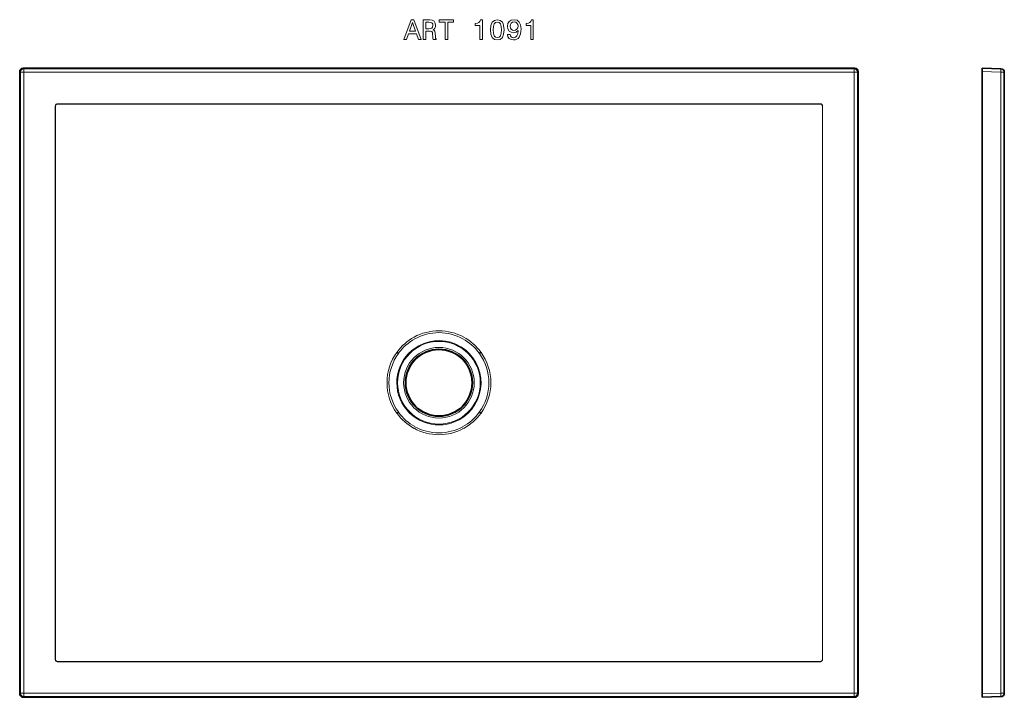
# Model space of a CAD drawing. Extents: x 22 to 375, y 35 to 277.
import ezdxf

# ---------------------------------------------------------------- set-up
doc = ezdxf.new("R2010")
doc.units = 0

msp = doc.modelspace()

# ---------------------------------------------------------------- linework, layer by layer
at = {"color": 7, "lineweight": 35}
for p, q in [((22.29, 258.38), (22.29, 147.13)), ((23.54, 259.63), (172.29, 259.63)), ((321.04, 259.63), (172.29, 259.63)), ((322.29, 258.38), (322.29, 147.13)), ((366.7, 258.38), (366.7, 147.13)), ((374.58, 258.15), (374.58, 36.11)), ((22.29, 35.88), (22.29, 147.13)), ((322.29, 35.88), (322.29, 147.13)), ((366.7, 35.88), (366.7, 147.13)), ((23.54, 34.63), (172.29, 34.63)), ((321.04, 34.63), (172.29, 34.63))]:
    msp.add_line(p, q, dxfattribs=at)
at = {"color": 7, "lineweight": 13, "ltscale": 0.008234}
for p, q in [((22.29, 258.38), (22.52, 258.15)), ((322.29, 258.38), (322.05, 258.15)), ((322.29, 35.88), (322.05, 36.11))]:
    msp.add_line(p, q, dxfattribs=at)
at = {"color": 7, "lineweight": 13}
for p, q in [((22.52, 258.15), (22.52, 147.13)), ((172.29, 259.39), (23.77, 259.39)), ((23.77, 258.15), (23.77, 36.11)), ((23.77, 258.15), (320.81, 258.15)), ((172.29, 259.39), (320.81, 259.39)), ((320.81, 36.11), (320.81, 258.15)), ((322.05, 258.15), (322.05, 147.13)), ((373.37, 258.15), (373.37, 147.13)), ((35.03, 246.08), (35.03, 147.13)), ((35.09, 246.08), (35.09, 147.13)), ((309.48, 246.08), (309.48, 147.13)), ((309.54, 246.08), (309.54, 147.13)), ((22.52, 36.11), (22.52, 147.13)), ((35.03, 48.17), (35.03, 147.13)), ((35.09, 48.17), (35.09, 147.13)), ((309.48, 48.17), (309.48, 147.13)), ((309.54, 48.17), (309.54, 147.13)), ((322.05, 36.11), (322.05, 147.13)), ((373.37, 36.11), (373.37, 147.13)), ((23.77, 36.11), (320.81, 36.11)), ((172.29, 34.86), (23.77, 34.86)), ((172.29, 34.86), (320.81, 34.86))]:
    msp.add_line(p, q, dxfattribs=at)
at = {"color": 7, "lineweight": 13, "ltscale": 0.031231}
for p, q in [((22.52, 258.15), (23.77, 258.15)), ((23.77, 258.15), (23.77, 259.39)), ((320.81, 259.39), (320.81, 258.15)), ((22.52, 36.11), (23.77, 36.11)), ((23.77, 34.86), (23.77, 36.11)), ((320.81, 34.86), (320.81, 36.11))]:
    msp.add_line(p, q, dxfattribs=at)
at = {"color": 7, "lineweight": 13, "ltscale": 0.008233}
for p, q in [((23.54, 259.63), (23.77, 259.39)), ((22.29, 35.88), (22.52, 36.11)), ((23.54, 34.63), (23.77, 34.86)), ((321.04, 34.63), (320.81, 34.86))]:
    msp.add_line(p, q, dxfattribs=at)
at = {"color": 7, "lineweight": 13, "ltscale": 0.008232}
msp.add_line((320.81, 259.39), (321.04, 259.63), dxfattribs=at)
at = {"color": 7, "lineweight": 13, "ltscale": 0.03123}
for p, q in [((322.05, 258.15), (320.81, 258.15)), ((320.81, 36.11), (322.05, 36.11))]:
    msp.add_line(p, q, dxfattribs=at)
at = {"color": 7, "lineweight": 35, "ltscale": 0.03123}
msp.add_line((366.7, 259.63), (366.7, 258.38), dxfattribs=at)
at = {"color": 7, "lineweight": 35, "ltscale": 0.166817}
for p, q in [((366.7, 259.63), (373.37, 259.39)), ((366.7, 34.63), (373.37, 34.86))]:
    msp.add_line(p, q, dxfattribs=at)
at = {"color": 7, "lineweight": 13, "ltscale": 0.166817}
for p, q in [((366.7, 258.38), (373.37, 258.15)), ((366.7, 35.88), (373.37, 36.11))]:
    msp.add_line(p, q, dxfattribs=at)
at = {"color": 7, "lineweight": 13, "ltscale": 0.03016}
for p, q in [((373.37, 258.15), (374.58, 258.15)), ((373.37, 36.11), (374.58, 36.11))]:
    msp.add_line(p, q, dxfattribs=at)
at = {"color": 7, "lineweight": 13, "ltscale": 0.002}
for p, q in [((35.87, 246.81), (35.87, 246.89)), ((308.71, 246.81), (308.71, 246.89)), ((35.87, 47.44), (35.87, 47.36)), ((308.71, 47.44), (308.71, 47.36))]:
    msp.add_line(p, q, dxfattribs=at)
at = {"color": 7, "lineweight": 13, "ltscale": 0.001454}
for p, q in [((35.09, 246.08), (35.03, 246.08)), ((35.09, 48.17), (35.03, 48.17))]:
    msp.add_line(p, q, dxfattribs=at)
at = {"color": 7, "lineweight": 13, "ltscale": 0.001453}
for p, q in [((309.48, 246.08), (309.54, 246.08)), ((309.48, 48.17), (309.54, 48.17))]:
    msp.add_line(p, q, dxfattribs=at)
at = {"color": 7, "lineweight": 13, "ltscale": 0.002876}
for p, q in [((157.23, 157.99), (157.29, 158.08)), ((187.35, 157.99), (187.28, 158.08)), ((157.23, 136.27), (157.29, 136.17)), ((187.35, 136.27), (187.28, 136.17))]:
    msp.add_line(p, q, dxfattribs=at)
at = {"color": 7, "lineweight": 13, "ltscale": 0.017332}
for p, q in [((157.79, 157.58), (157.23, 157.99)), ((157.86, 157.68), (157.29, 158.08)), ((186.72, 157.68), (187.28, 158.08)), ((186.79, 157.58), (187.35, 157.99)), ((157.79, 136.67), (157.23, 136.27)), ((157.86, 136.58), (157.29, 136.17)), ((186.72, 136.58), (187.28, 136.17)), ((186.79, 136.67), (187.35, 136.27))]:
    msp.add_line(p, q, dxfattribs=at)
at = {"color": 7, "lineweight": 13, "ltscale": 0.002886}
for p, q in [((157.79, 157.58), (157.86, 157.68)), ((157.79, 136.67), (157.86, 136.58))]:
    msp.add_line(p, q, dxfattribs=at)
at = {"color": 7, "lineweight": 13, "ltscale": 0.002887}
for p, q in [((186.79, 157.58), (186.72, 157.68)), ((186.79, 136.67), (186.72, 136.58))]:
    msp.add_line(p, q, dxfattribs=at)
at = {"color": 7, "lineweight": 35, "ltscale": 0.031231}
msp.add_line((366.7, 34.63), (366.7, 35.88), dxfattribs=at)
at = {"color": 7, "lineweight": 13}
for points in [[(159.76, 269.91), (160.68, 269.91), (161.42, 271.97), (164.22, 271.97), (164.95, 269.91), (165.9, 269.91), (163.34, 276.92), (162.31, 276.92)], [(161.74, 272.83), (162.82, 275.92), (163.9, 272.83)], [(166.65, 269.91), (167.58, 269.91), (167.58, 272.87), (168.54, 272.87), (169.25, 272.84), (169.69, 272.7), (169.93, 272.37), (170.04, 271.77), (170.09, 270.86), (170.15, 270.27), (170.27, 269.91), (171.33, 269.91), (171.33, 270.11), (171.09, 270.39), (171.01, 270.91), (170.94, 272.04), (170.77, 272.88), (170.54, 273.14), (170.18, 273.33), (170.58, 273.59), (170.86, 273.94), (171.04, 274.38), (171.1, 274.92), (170.96, 275.76), (170.56, 276.4), (169.89, 276.78), (168.99, 276.91), (166.65, 276.91)], [(168.72, 276.06), (169.34, 276), (169.77, 275.81), (170.05, 275.45), (170.14, 274.9), (170.04, 274.31), (169.76, 273.96), (169.3, 273.78), (168.66, 273.73), (167.58, 273.73), (167.58, 276.06)], [(174.5, 269.91), (175.43, 269.91), (175.43, 276.07), (177.55, 276.07), (177.55, 276.91), (172.38, 276.91), (172.38, 276.07), (174.5, 276.07)], [(186.93, 269.91), (187.85, 269.91), (187.85, 276.96), (187.16, 276.96), (186.98, 276.35), (186.62, 275.94), (186.06, 275.69), (185.3, 275.61), (185.3, 274.9), (186.93, 274.9)], [(190.75, 273.33), (190.9, 271.75), (191.38, 270.62), (192.13, 269.93), (193.18, 269.71), (194.22, 269.93), (194.98, 270.62), (195.44, 271.75), (195.6, 273.33), (195.44, 274.91), (195.25, 275.53), (194.98, 276.05), (194.22, 276.73), (193.18, 276.96), (192.13, 276.73), (191.38, 276.04), (190.9, 274.91)], [(191.72, 273.33), (191.8, 274.55), (192.05, 275.43), (192.51, 275.95), (193.18, 276.13), (193.85, 275.95), (194.3, 275.43), (194.56, 274.55), (194.64, 273.33), (194.56, 272.1), (194.3, 271.23), (193.85, 270.71), (193.18, 270.54), (192.51, 270.71), (192.05, 271.23), (191.8, 272.1)], [(196.83, 271.65), (196.99, 270.85), (197.42, 270.24), (198.11, 269.85), (199.01, 269.71), (199.61, 269.78), (200.14, 269.96), (200.6, 270.28), (200.98, 270.72), (201.28, 271.28), (201.5, 271.96), (201.64, 272.75), (201.69, 273.66), (201.51, 275.08), (201.02, 276.12), (200.23, 276.74), (199.15, 276.96), (198.17, 276.78), (197.42, 276.3), (196.94, 275.55), (196.77, 274.61), (196.94, 273.65), (197.41, 272.91), (198.12, 272.45), (199.01, 272.29), (199.96, 272.49), (200.68, 273.07), (200.52, 271.95), (200.19, 271.16), (199.7, 270.68), (199.02, 270.53), (198.5, 270.6), (198.12, 270.82), (197.86, 271.18), (197.76, 271.65)], [(197.75, 274.62), (197.85, 275.25), (198.14, 275.74), (198.58, 276.06), (199.15, 276.17), (199.75, 276.06), (200.2, 275.74), (200.49, 275.26), (200.6, 274.64), (200.49, 274), (200.2, 273.53), (199.74, 273.23), (199.12, 273.13), (198.57, 273.23), (198.14, 273.53), (197.85, 273.99)], [(205.15, 269.91), (206.06, 269.91), (206.06, 276.96), (205.38, 276.96), (205.2, 276.35), (204.83, 275.94), (204.28, 275.69), (203.51, 275.61), (203.51, 274.9), (205.15, 274.9)]]:
    msp.add_lwpolyline(points, close=True, dxfattribs=at)
for points in [[(35.87, 246.89), (35.75, 246.89), (35.64, 246.86), (35.53, 246.83), (35.39, 246.75), (35.26, 246.65), (35.2, 246.57), (35.14, 246.48), (35.09, 246.38), (35.06, 246.27), (35.03, 246.1), (35.03, 246.08)], [(35.87, 246.81), (35.74, 246.82), (35.62, 246.8), (35.51, 246.76), (35.42, 246.71), (35.33, 246.65), (35.23, 246.54), (35.17, 246.43), (35.12, 246.31), (35.09, 246.19), (35.09, 246.08)], [(172.29, 246.9), (158.54, 246.9), (35.87, 246.89)], [(172.29, 246.81), (159.24, 246.81), (123.08, 246.81), (35.87, 246.81)], [(172.29, 246.9), (186.03, 246.9), (308.71, 246.89)], [(172.29, 246.81), (185.33, 246.81), (221.5, 246.81), (308.71, 246.81)], [(308.71, 246.89), (308.82, 246.89), (308.93, 246.86), (309.04, 246.83), (309.18, 246.75), (309.31, 246.65), (309.38, 246.57), (309.43, 246.48), (309.48, 246.38), (309.52, 246.27), (309.54, 246.1), (309.54, 246.08)], [(308.71, 246.81), (308.83, 246.82), (308.95, 246.8), (309.06, 246.76), (309.16, 246.71), (309.24, 246.65), (309.34, 246.54), (309.41, 246.43), (309.45, 246.31), (309.48, 246.19), (309.48, 246.08)], [(35.87, 47.36), (35.75, 47.37), (35.64, 47.39), (35.53, 47.43), (35.39, 47.5), (35.26, 47.61), (35.2, 47.69), (35.14, 47.77), (35.09, 47.87), (35.06, 47.98), (35.03, 48.15), (35.03, 48.17)], [(35.87, 47.44), (35.74, 47.44), (35.62, 47.46), (35.51, 47.5), (35.42, 47.54), (35.33, 47.61), (35.23, 47.72), (35.17, 47.82), (35.12, 47.94), (35.09, 48.06), (35.09, 48.17)], [(172.29, 47.45), (159.24, 47.45), (123.08, 47.45), (35.87, 47.44)], [(172.29, 47.36), (158.54, 47.36), (35.87, 47.36)], [(172.29, 47.45), (185.33, 47.45), (221.5, 47.45), (308.71, 47.44)], [(172.29, 47.36), (186.03, 47.36), (308.71, 47.36)], [(308.71, 47.44), (308.83, 47.44), (308.95, 47.46), (309.06, 47.5), (309.16, 47.54), (309.24, 47.61), (309.34, 47.72), (309.41, 47.82), (309.45, 47.94), (309.48, 48.06), (309.48, 48.17)], [(308.71, 47.36), (308.82, 47.37), (308.93, 47.39), (309.04, 47.43), (309.18, 47.5), (309.31, 47.61), (309.38, 47.69), (309.43, 47.77), (309.48, 47.87), (309.52, 47.98), (309.54, 48.15), (309.54, 48.17)]]:
    msp.add_lwpolyline(points, dxfattribs=at)
for radius in [14.8, 12.63, 12.09]:
    msp.add_circle((172.29, 147.13), radius, dxfattribs=at)
at = {"color": 7, "lineweight": 35}
msp.add_circle((172.29, 147.13), 11.9, dxfattribs=at)
for centre, radius, start, end in [((23.54, 258.38), 1.25, 89.9842, 180.0158), ((321.04, 258.38), 1.25, 359.9842, 90.0158), ((373.33, 258.15), 1.25, 360, 88), ((172.29, 147.13), 11.87, 90, 180), ((172.29, 147.13), 11.87, 360, 90), ((172.29, 147.13), 11.87, 180, 270), ((172.29, 147.13), 11.87, 270, 0), ((23.54, 35.88), 1.25, 179.9842, 270.0158), ((321.04, 35.88), 1.25, 269.9842, 0.0158), ((373.33, 36.11), 1.25, 272, 0)]:
    msp.add_arc(centre, radius, start, end, dxfattribs=at)
at = {"color": 7, "lineweight": 13}
for centre, radius, start, end in [((172.29, 147.19), 18.53, 89.9949, 118.7365), ((172.29, 147.19), 18.53, 61.2635, 90.0051), ((172.3, 147.15), 18.57, 118.7404, 143.9408), ((172.31, 147.2), 17.85, 118.8143, 144.0514), ((172.29, 147.24), 17.81, 89.9959, 118.8102), ((172.29, 147.13), 15.07, 298.6479, 118.6479), ((172.29, 147.24), 17.81, 61.1898, 90.0041), ((172.27, 147.2), 17.85, 35.9478, 61.1855), ((172.27, 147.15), 18.57, 36.0592, 61.2596), ((172.29, 147.13), 15.07, 118.6479, 298.6479), ((172.25, 147.13), 18.54, 144.1348, 179.9991), ((172.22, 147.13), 17.82, 144.0762, 179.9983), ((172.35, 147.13), 17.82, 0.0016, 35.924), ((172.32, 147.13), 18.54, 0.0009, 35.8652), ((172.25, 147.13), 18.54, 180.0009, 215.8652), ((172.22, 147.13), 17.82, 180.0017, 215.9238), ((172.35, 147.13), 17.82, 324.076, 359.9984), ((172.32, 147.13), 18.54, 324.1348, 359.9991), ((172.3, 147.1), 18.57, 216.0592, 241.2596), ((172.31, 147.06), 17.85, 215.9486, 241.1857), ((172.27, 147.06), 17.85, 298.8145, 324.0522), ((172.27, 147.1), 18.57, 298.7404, 323.9408), ((172.29, 147.07), 18.53, 241.2635, 270.0051), ((172.29, 147.02), 17.81, 241.1898, 270.0041), ((172.29, 147.02), 17.81, 269.9959, 298.8102), ((172.29, 147.07), 18.53, 269.9949, 298.7365)]:
    msp.add_arc(centre, radius, start, end, dxfattribs=at)
for centre, major_axis, ratio, start_param, end_param in [((23.77, 258.15), (-0.884, -0.884), 0.998783, 3.9276, 5.497178), ((320.81, 258.15), (0.884, -0.884), 0.998783, 0.786007, 2.355586), ((373.33, 258.15), (-0.04, -1.25), 0.034878, 1.572014, 3.141593), ((23.77, 36.11), (-0.884, 0.884), 0.998783, 0.786007, 2.355586), ((320.81, 36.11), (0.884, 0.884), 0.998783, 3.9276, 5.497178), ((373.33, 36.11), (-0.04, 1.25), 0.034878, 3.141593, 4.711171)]:
    msp.add_ellipse(centre, major_axis=major_axis, ratio=ratio, start_param=start_param, end_param=end_param, dxfattribs=at)

doc.saveas('drawing.dxf')
